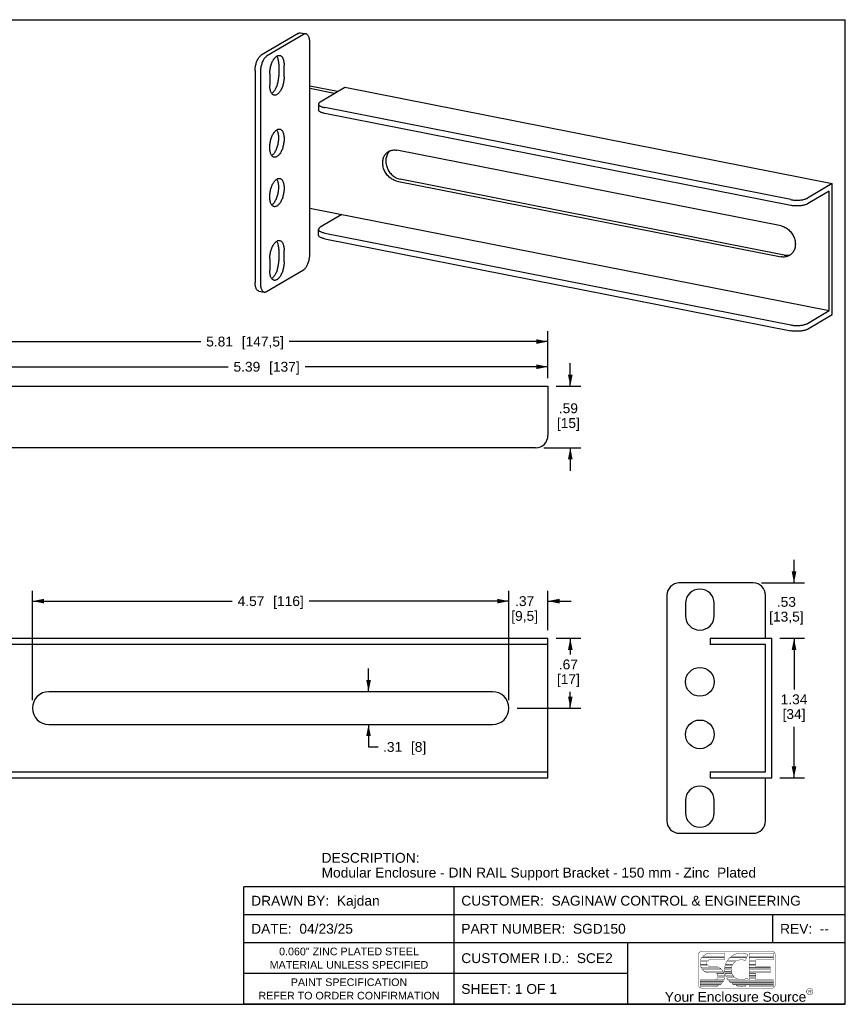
# Model space of a CAD drawing. Header units: inches. Extents: x 0 to 12.2, y 0 to 9.4.
# Tile 2 of 2: x 4.3 to 12.2, y 0 to 9.4. Entities that reach past the tile are written whole.
import ezdxf

# ---------------------------------------------------------------- set-up
doc = ezdxf.new("R2010")
doc.units = ezdxf.units.IN
doc.header["$LTSCALE"] = 0.672222
doc.header["$MEASUREMENT"] = 0
doc.layers.get('0').update_dxf_attribs({"linetype": 'CONTINUOUS'})
doc.styles.get("Standard").update_dxf_attribs({"font": 'arial.ttf'})
doc.styles.add('TEXTSTYLE_2', font='arial.ttf')
doc.dimstyles.new('DIMSTYLE_1', dxfattribs={"dimtxt": 0.094444, "dimasz": 0.111111, "dimexe": 0.09, "dimexo": 0.07, "dimgap": 0.0425, "dimtad": 0, "dimtih": 1, "dimtoh": 1, "dimzin": 4, "dimdsep": 46, "dimtxsty": 'Standard', "dimblk": '_FILLED', "dimblk1": '_FILLED', "dimblk2": '_FILLED', "dimcen": 0.09, "dimadec": 3, "dimazin": 1, "dimtfac": 1, "dimtdec": 3, "dimtofl": 0, "dimtmove": 0, "dimatfit": 3, "dimldrblk": '_FILLED', "dimfxl": 0, "dimtolj": 1, "dimtzin": 4, "dimarcsym": 0})

# ---------------------------------------------------------------- blocks, each defined once
blk = doc.blocks.new('_FILLED')
at = {"color": 0, "linetype": 'ByBlock'}
blk.add_solid([(0, 0), (-1, 0.2), (-1, -0.2)], dxfattribs=at)
blk = doc.blocks.new('*D2')
at = {"color": 2, "linetype": 'Continuous'}
for p, q in [((3.5651, 6.0062), (3.5651, 6.4571)), ((9.3722, 6.0062), (9.3722, 6.4571)), ((3.5651, 6.3571), (6.0443, 6.3571)), ((9.3722, 6.3571), (6.8929, 6.3571))]:
    blk.add_line(p, q, dxfattribs=at)
at = {"color": 2, "linetype": 'Continuous', "xscale": 0.1111111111, "yscale": 0.1111111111, "zscale": 0.1111111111, "rotation": 180}
blk.add_blockref('_FILLED', (3.5651, 6.3571), dxfattribs=at)
at = {"color": 2, "linetype": 'Continuous', "xscale": 0.1111111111, "yscale": 0.1111111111, "zscale": 0.1111111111}
blk.add_blockref('_FILLED', (9.3722, 6.3571), dxfattribs=at)
at = {"color": 2, "linetype": 'Continuous', "insert": (6.4686, 6.4043), "char_height": 0.094444, "width": 0.754151, "attachment_point": 2, "line_spacing_factor": 0.9}
blk.add_mtext('5.81{\\ftxt.shx;\\W1.000000;\\H0.094444; }[147,5]', dxfattribs=at)
blk = doc.blocks.new('*D3')
at = {"color": 2, "linetype": 'Continuous'}
for p, q in [((9.5864, 5.9285), (9.5864, 6.1507)), ((9.45, 5.9285), (9.6864, 5.9285)), ((9.3319, 5.3379), (9.6864, 5.3379)), ((9.5864, 5.3379), (9.5864, 5.1157))]:
    blk.add_line(p, q, dxfattribs=at)
at = {"color": 2, "linetype": 'Continuous', "xscale": 0.1111111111, "yscale": 0.1111111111, "zscale": 0.1111111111}
for p, rotation in [((9.5864, 5.9285), 270), ((9.5864, 5.3379), 90)]:
    blk.add_blockref('_FILLED', p, dxfattribs=dict(at, rotation=rotation))
at = {"color": 2, "linetype": 'Continuous', "insert": (9.5681, 5.7644), "char_height": 0.09444, "width": 0.219785, "attachment_point": 2, "line_spacing_factor": 0.9}
blk.add_mtext('.59\\P[15]', dxfattribs=at)
blk = doc.blocks.new('*D4')
at = {"color": 2, "linetype": 'Continuous'}
for p, q in [((3.9785, 6.0062), (3.9785, 6.2154)), ((9.3722, 6.0062), (9.3722, 6.2154)), ((3.9785, 6.1154), (6.306, 6.1154)), ((9.3722, 6.1154), (7.0447, 6.1154))]:
    blk.add_line(p, q, dxfattribs=at)
at = {"color": 2, "linetype": 'Continuous', "xscale": 0.1111111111, "yscale": 0.1111111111, "zscale": 0.1111111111, "rotation": 180}
blk.add_blockref('_FILLED', (3.9785, 6.1154), dxfattribs=at)
at = {"color": 2, "linetype": 'Continuous', "xscale": 0.1111111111, "yscale": 0.1111111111, "zscale": 0.1111111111}
blk.add_blockref('_FILLED', (9.3722, 6.1154), dxfattribs=at)
at = {"color": 2, "linetype": 'Continuous', "insert": (6.6753, 6.1626), "char_height": 0.094444, "width": 0.644259, "attachment_point": 2, "line_spacing_factor": 0.9}
blk.add_mtext('5.39{\\ftxt.shx;\\W1.000000;\\H0.094444; }[137]', dxfattribs=at)
blk = doc.blocks.new('*D5')
at = {"color": 2, "linetype": 'Continuous'}
for p, q in [((11.7308, 4.042), (11.7308, 4.2642)), ((11.4177, 4.042), (11.8308, 4.042)), ((11.5949, 3.5105), (11.8308, 3.5105)), ((11.7308, 3.5105), (11.7308, 3.2882))]:
    blk.add_line(p, q, dxfattribs=at)
at = {"color": 2, "linetype": 'Continuous', "xscale": 0.1111111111, "yscale": 0.1111111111, "zscale": 0.1111111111}
for p, rotation in [((11.7308, 4.042), 270), ((11.7308, 3.5105), 90)]:
    blk.add_blockref('_FILLED', p, dxfattribs=dict(at, rotation=rotation))
at = {"color": 2, "linetype": 'Continuous', "insert": (11.6576, 3.9074), "char_height": 0.09444, "width": 0.329678, "attachment_point": 2, "line_spacing_factor": 0.9}
blk.add_mtext('.53\\P[13,5]', dxfattribs=at)
blk = doc.blocks.new('*D6')
at = {"color": 2, "linetype": 'Continuous'}
for p, q in [((11.5949, 3.5105), (11.8308, 3.5105)), ((11.7308, 3.5105), (11.7308, 3.0196)), ((11.7308, 2.1719), (11.7308, 2.6627)), ((11.5949, 2.1719), (11.8308, 2.1719))]:
    blk.add_line(p, q, dxfattribs=at)
at = {"color": 2, "linetype": 'Continuous', "xscale": 0.1111111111, "yscale": 0.1111111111, "zscale": 0.1111111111}
for p, rotation in [((11.7308, 3.5105), 90), ((11.7308, 2.1719), 270)]:
    blk.add_blockref('_FILLED', p, dxfattribs=dict(at, rotation=rotation))
at = {"color": 2, "linetype": 'Continuous', "insert": (11.7308, 2.9724), "char_height": 0.09444, "width": 0.25665, "attachment_point": 2, "line_spacing_factor": 0.9}
blk.add_mtext('1.34\\P[34]', dxfattribs=at)
blk = doc.blocks.new('*D8')
at = {"color": 2, "linetype": 'Continuous'}
for p, q in [((9.45, 3.5105), (9.6864, 3.5105)), ((9.5864, 3.5105), (9.5864, 3.3543)), ((9.5864, 2.8412), (9.5864, 2.9974)), ((9.0759, 2.8412), (9.6864, 2.8412))]:
    blk.add_line(p, q, dxfattribs=at)
at = {"color": 2, "linetype": 'Continuous', "xscale": 0.1111111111, "yscale": 0.1111111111, "zscale": 0.1111111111}
for p, rotation in [((9.5864, 3.5105), 90), ((9.5864, 2.8412), 270)]:
    blk.add_blockref('_FILLED', p, dxfattribs=dict(at, rotation=rotation))
at = {"color": 2, "linetype": 'Continuous', "insert": (9.5681, 3.307), "char_height": 0.09444, "width": 0.219785, "attachment_point": 2, "line_spacing_factor": 0.9}
blk.add_mtext('.67\\P[17]', dxfattribs=at)
blk = doc.blocks.new('*D9')
at = {"color": 2, "linetype": 'Continuous'}
for p, q in [((8.9982, 2.9189), (8.9982, 3.9673)), ((9.3722, 3.5882), (9.3722, 3.9673)), ((8.9982, 3.8673), (8.7759, 3.8673)), ((9.3722, 3.8673), (9.5944, 3.8673))]:
    blk.add_line(p, q, dxfattribs=at)
at = {"color": 2, "linetype": 'Continuous', "xscale": 0.1111111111, "yscale": 0.1111111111, "zscale": 0.1111111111}
blk.add_blockref('_FILLED', (8.9982, 3.8673), dxfattribs=at)
at = {"color": 2, "linetype": 'Continuous', "xscale": 0.1111111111, "yscale": 0.1111111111, "zscale": 0.1111111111, "rotation": 180}
blk.add_blockref('_FILLED', (9.3722, 3.8673), dxfattribs=at)
at = {"color": 2, "linetype": 'Continuous', "insert": (9.1487, 3.9146), "char_height": 0.09444, "width": 0.256299, "attachment_point": 2, "line_spacing_factor": 0.9}
blk.add_mtext('.37\\P[9,5]', dxfattribs=at)
blk = doc.blocks.new('*D10')
at = {"color": 2, "linetype": 'Continuous'}
for p, q in [((4.4312, 2.9189), (4.4312, 3.9673)), ((8.9982, 2.9189), (8.9982, 3.9673)), ((4.4312, 3.8673), (6.3454, 3.8673)), ((8.9982, 3.8673), (7.0841, 3.8673))]:
    blk.add_line(p, q, dxfattribs=at)
at = {"color": 2, "linetype": 'Continuous', "xscale": 0.1111111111, "yscale": 0.1111111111, "zscale": 0.1111111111, "rotation": 180}
blk.add_blockref('_FILLED', (4.4312, 3.8673), dxfattribs=at)
at = {"color": 2, "linetype": 'Continuous', "xscale": 0.1111111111, "yscale": 0.1111111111, "zscale": 0.1111111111}
blk.add_blockref('_FILLED', (8.9982, 3.8673), dxfattribs=at)
at = {"color": 2, "linetype": 'Continuous', "insert": (6.7147, 3.9146), "char_height": 0.094444, "width": 0.644259, "attachment_point": 2, "line_spacing_factor": 0.9}
blk.add_mtext('4.57{\\ftxt.shx;\\W1.000000;\\H0.094444; }[116]', dxfattribs=at)
blk = doc.blocks.new('*D11')
at = {"color": 2, "linetype": 'Continuous'}
for p, q in [((7.6527, 2.9986), (7.6527, 3.2209)), ((7.6527, 2.6837), (7.6527, 2.469)), ((7.6527, 2.469), (7.7443, 2.469))]:
    blk.add_line(p, q, dxfattribs=at)
at = {"color": 2, "linetype": 'Continuous', "xscale": 0.1111111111, "yscale": 0.1111111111, "zscale": 0.1111111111}
for p, rotation in [((7.6527, 2.9986), 270), ((7.6527, 2.6837), 90)]:
    blk.add_blockref('_FILLED', p, dxfattribs=dict(at, rotation=rotation))
at = {"color": 2, "linetype": 'Continuous', "insert": (7.7916, 2.5162), "char_height": 0.094444, "width": 0.424122, "attachment_point": 1, "line_spacing_factor": 0.9}
blk.add_mtext('.31{\\ftxt.shx;\\W1.000000;\\H0.094444; }[8]', dxfattribs=at)

msp = doc.modelspace()

# ---------------------------------------------------------------- linework, layer by layer
at = {"color": 7, "linetype": 'Continuous'}
for p, q in [((0, 9.4444), (12.2222, 9.4444)), ((12.2222, 0), (12.2222, 9.4444)), ((6.9791, 9.3134), (6.6248, 9.1035)), ((7.0303, 9.3033), (6.676, 9.0934)), ((7.002, 9.3182), (7.0532, 9.3081)), ((7.0893, 7.1925), (7.0893, 9.2273)), ((6.7737, 9.0948), (6.7733, 9.0953)), ((6.7921, 9.0176), (6.7921, 8.9066)), ((6.8433, 8.8965), (6.8433, 9.0075)), ((6.5658, 8.9575), (6.5658, 6.9227)), ((6.6169, 8.9474), (6.6169, 6.9126)), ((6.7055, 8.9259), (6.7055, 8.8149)), ((7.3555, 8.7541), (7.0893, 8.8066)), ((7.1895, 8.6558), (7.4257, 8.7957)), ((7.4257, 8.7957), (12.0968, 7.8733)), ((7.3259, 8.7366), (7.0893, 8.7833)), ((7.1737, 8.6356), (7.1737, 8.5801)), ((11.6992, 7.7186), (7.2327, 8.6006)), ((11.6992, 7.6631), (7.2327, 8.5451)), ((6.7738, 8.3881), (6.7733, 8.3887)), ((11.607, 7.4658), (7.9247, 8.1929)), ((6.7738, 7.9145), (6.7733, 7.9152)), ((7.9247, 7.8969), (11.607, 7.1698)), ((11.6365, 7.1873), (7.9542, 7.9144)), ((12.0968, 7.8733), (11.8606, 7.7334)), ((12.0968, 6.6155), (12.0968, 7.8733)), ((12.0673, 7.8003), (11.8606, 7.6779)), ((12.0673, 6.6535), (12.0673, 7.8003)), ((7.0893, 7.6364), (12.0673, 6.6535)), ((7.3962, 7.5758), (7.1895, 7.4534)), ((7.1737, 7.3777), (7.1737, 7.4332)), ((7.2327, 7.3982), (11.6992, 6.5162)), ((6.7737, 7.319), (6.7733, 7.3195)), ((7.2327, 7.3427), (11.6992, 6.4607)), ((6.7921, 7.2418), (6.7921, 7.1308)), ((6.8433, 7.1207), (6.8433, 7.2317)), ((6.7055, 7.1501), (6.7055, 7.0391)), ((6.676, 6.8366), (7.0303, 7.0465)), ((6.6019, 6.8418), (6.6531, 6.8317)), ((11.8606, 6.531), (12.0673, 6.6535)), ((11.8606, 6.4755), (12.0968, 6.6155)), ((3.5651, 5.9285), (9.3722, 5.9285)), ((9.3722, 5.9285), (9.3722, 5.456)), ((9.2541, 5.3379), (4.0966, 5.3379)), ((11.34, 4.042), (10.6313, 4.042)), ((10.5132, 3.9238), (10.5132, 1.7585)), ((11.4581, 3.5105), (11.4581, 3.9238)), ((10.6904, 3.8451), (10.6904, 3.727)), ((10.966, 3.727), (10.966, 3.8451)), ((3.9785, 3.5105), (9.3722, 3.5105)), ((9.3722, 2.1719), (9.3722, 3.5105)), ((10.9266, 3.5105), (10.9266, 3.4514)), ((10.9266, 3.5105), (11.5171, 3.5105)), ((11.5171, 2.1719), (11.5171, 3.5105)), ((9.3722, 3.4514), (3.6242, 3.4514)), ((11.4581, 3.4514), (10.9266, 3.4514)), ((11.4581, 2.2309), (11.4581, 3.4514)), ((8.8407, 2.9986), (4.5887, 2.9986)), ((4.5887, 2.6837), (8.8407, 2.6837)), ((3.6242, 2.2309), (9.3722, 2.2309)), ((10.9266, 2.2309), (11.4581, 2.2309)), ((10.9266, 2.2309), (10.9266, 2.1719)), ((3.9785, 2.1719), (9.3722, 2.1719)), ((10.9266, 2.1719), (11.5171, 2.1719)), ((11.4581, 1.7585), (11.4581, 2.1719)), ((10.6904, 1.9553), (10.6904, 1.8372)), ((10.966, 1.8372), (10.966, 1.9553)), ((10.6313, 1.6404), (11.34, 1.6404)), ((0, 0), (12.2222, 0))]:
    msp.add_line(p, q, dxfattribs=at)
at = {"color": 2, "linetype": 'Continuous'}
for p, q in [((12.2222, 1.1283), (6.4583, 1.1283)), ((6.4583, 0), (6.4583, 1.1283)), ((8.4722, 0), (8.4722, 1.1283)), ((12.2222, 0), (12.2222, 1.1283)), ((12.2222, 0.8592), (6.4583, 0.8592)), ((11.5278, 0.5903), (11.5278, 0.8592)), ((12.2222, 0.5903), (6.4583, 0.5903)), ((10.1389, 0), (10.1389, 0.5903)), ((10.1389, 0.2951), (6.4583, 0.2951)), ((12.2222, 0), (6.4583, 0))]:
    msp.add_line(p, q, dxfattribs=at)
at = {"color": 7, "linetype": 'Continuous'}
for points in [[(6.9791, 9.3134), (6.9838, 9.3158), (6.9884, 9.3175), (6.993, 9.3185), (6.9974, 9.3187), (7.002, 9.3182)], [(7.0532, 9.3081), (7.0486, 9.3086), (7.0441, 9.3084), (7.0395, 9.3074), (7.0349, 9.3057), (7.0303, 9.3033)], [(7.0893, 9.2273), (7.0892, 9.2359), (7.0886, 9.2442), (7.0877, 9.2523), (7.0864, 9.2599), (7.0848, 9.2671), (7.0829, 9.2739), (7.0806, 9.2801), (7.078, 9.2858), (7.0752, 9.291), (7.072, 9.2955), (7.0686, 9.2994), (7.065, 9.3026), (7.0612, 9.3052), (7.0571, 9.307), (7.0532, 9.3081)], [(6.5658, 8.9575), (6.5659, 8.9664), (6.5665, 8.9753), (6.5674, 8.9844), (6.5687, 8.9936), (6.5703, 9.0027), (6.5722, 9.0117), (6.5745, 9.0207), (6.577, 9.0294), (6.5799, 9.038), (6.583, 9.0462), (6.5864, 9.0541), (6.5901, 9.0617), (6.5939, 9.0688), (6.598, 9.0754), (6.6022, 9.0816), (6.6065, 9.0872), (6.611, 9.0922), (6.6155, 9.0966), (6.6201, 9.1003), (6.6248, 9.1035)], [(6.676, 9.0934), (6.6713, 9.0902), (6.6667, 9.0865), (6.6621, 9.0821), (6.6577, 9.0771), (6.6533, 9.0715), (6.6491, 9.0653), (6.6451, 9.0587), (6.6412, 9.0516), (6.6376, 9.044), (6.6342, 9.0361), (6.6311, 9.0279), (6.6282, 9.0193), (6.6256, 9.0106), (6.6233, 9.0016), (6.6214, 8.9926), (6.6198, 8.9835), (6.6185, 8.9743), (6.6176, 8.9652), (6.6171, 8.9563), (6.6169, 8.9474)], [(6.7055, 8.9259), (6.7057, 8.9352), (6.7062, 8.9447), (6.7071, 8.9544), (6.7083, 8.964), (6.7098, 8.9737), (6.7117, 8.9834), (6.7139, 8.9929), (6.7164, 9.0024), (6.7192, 9.0116), (6.7223, 9.0206), (6.7257, 9.0294), (6.7293, 9.0378), (6.7331, 9.0459), (6.7371, 9.0535), (6.7413, 9.0607), (6.7457, 9.0675), (6.7503, 9.0737), (6.7549, 9.0794), (6.7597, 9.0845), (6.7646, 9.089), (6.7694, 9.0929), (6.7744, 9.0962)], [(6.7921, 9.0176), (6.7919, 9.0272), (6.7914, 9.0364), (6.7904, 9.0454), (6.7891, 9.054), (6.7874, 9.0621), (6.7853, 9.0698), (6.7829, 9.0769), (6.7802, 9.0834), (6.7771, 9.0894), (6.7737, 9.0948)], [(6.7744, 9.0962), (6.7793, 9.0988), (6.7842, 9.1007), (6.789, 9.1019), (6.7938, 9.1024), (6.7985, 9.1023), (6.8011, 9.1019)], [(6.8011, 9.1019), (6.803, 9.1014), (6.8074, 9.0999), (6.8116, 9.0977), (6.8157, 9.0948), (6.8195, 9.0913), (6.8231, 9.0871), (6.8264, 9.0823), (6.8295, 9.077), (6.8323, 9.071), (6.8348, 9.0646), (6.837, 9.0576), (6.8389, 9.0502), (6.8405, 9.0423), (6.8417, 9.0341), (6.8426, 9.0255), (6.8431, 9.0167), (6.8433, 9.0075)], [(6.7244, 8.7371), (6.7282, 8.7396), (6.733, 8.7434), (6.7379, 8.748), (6.7427, 8.7531), (6.7473, 8.7588), (6.7519, 8.765), (6.7563, 8.7717), (6.7605, 8.7789), (6.7645, 8.7866), (6.7684, 8.7947), (6.772, 8.8031), (6.7753, 8.8118), (6.7784, 8.8209), (6.7812, 8.8301), (6.7837, 8.8395), (6.7859, 8.8491), (6.7878, 8.8588), (6.7893, 8.8684), (6.7906, 8.8781), (6.7914, 8.8877), (6.792, 8.8972), (6.7921, 8.9066)], [(6.8433, 8.8965), (6.8431, 8.8871), (6.8426, 8.8776), (6.8417, 8.868), (6.8405, 8.8583), (6.8389, 8.8487), (6.837, 8.839), (6.8348, 8.8294), (6.8323, 8.82), (6.8295, 8.8108), (6.8264, 8.8017), (6.8231, 8.793), (6.8195, 8.7846), (6.8157, 8.7765), (6.8116, 8.7688), (6.8074, 8.7616), (6.803, 8.7549), (6.7985, 8.7487), (6.7938, 8.743), (6.789, 8.7379), (6.7842, 8.7333), (6.7793, 8.7295), (6.7744, 8.7262)], [(6.7477, 8.7205), (6.7457, 8.721), (6.7413, 8.7225), (6.7371, 8.7247), (6.7331, 8.7276), (6.7293, 8.7311), (6.7257, 8.7353), (6.7223, 8.74), (6.7192, 8.7454), (6.7164, 8.7513), (6.7139, 8.7578), (6.7117, 8.7648), (6.7098, 8.7722), (6.7083, 8.78), (6.7071, 8.7883), (6.7062, 8.7968), (6.7057, 8.8057), (6.7055, 8.8149)], [(6.7744, 8.7262), (6.7694, 8.7236), (6.7646, 8.7217), (6.7597, 8.7205), (6.7549, 8.72), (6.7503, 8.7201), (6.7477, 8.7205)], [(7.1895, 8.6558), (7.1852, 8.6529), (7.1815, 8.65), (7.1785, 8.647), (7.1762, 8.6439), (7.1747, 8.6408), (7.1738, 8.6377), (7.1737, 8.6356)], [(7.1737, 8.6356), (7.1737, 8.6345), (7.1743, 8.6313), (7.1757, 8.6282), (7.1777, 8.6251), (7.1804, 8.6221), (7.1839, 8.6191), (7.188, 8.6163), (7.1927, 8.6136), (7.198, 8.611), (7.204, 8.6085), (7.2104, 8.6063), (7.2174, 8.6042), (7.2248, 8.6023), (7.2327, 8.6006)], [(7.2327, 8.5451), (7.2248, 8.5468), (7.2174, 8.5487), (7.2104, 8.5508), (7.204, 8.5531), (7.198, 8.5555), (7.1927, 8.5581), (7.188, 8.5608), (7.1839, 8.5636), (7.1804, 8.5666), (7.1777, 8.5696), (7.1757, 8.5727), (7.1743, 8.5758), (7.1737, 8.579), (7.1737, 8.5801)], [(6.7055, 8.2192), (6.7057, 8.2286), (6.7062, 8.2381), (6.7071, 8.2477), (6.7083, 8.2574), (6.7098, 8.2671), (6.7117, 8.2768), (6.7139, 8.2863), (6.7164, 8.2958), (6.7192, 8.305), (6.7223, 8.314), (6.7257, 8.3228), (6.7293, 8.3312), (6.7331, 8.3392), (6.7371, 8.3469), (6.7413, 8.3541), (6.7457, 8.3609), (6.7503, 8.3671), (6.7549, 8.3728), (6.7597, 8.3779), (6.7646, 8.3824), (6.7694, 8.3863), (6.7744, 8.3895)], [(6.7244, 8.1414), (6.7284, 8.1441), (6.7335, 8.1482), (6.7386, 8.153), (6.7436, 8.1585), (6.7484, 8.1646), (6.7531, 8.1712), (6.7577, 8.1784), (6.762, 8.1862), (6.7662, 8.1944), (6.7701, 8.203), (6.7737, 8.212), (6.7771, 8.2213), (6.7802, 8.2309), (6.7829, 8.2408), (6.7853, 8.2507), (6.7874, 8.2608), (6.7891, 8.271), (6.7904, 8.2811), (6.7914, 8.2912), (6.7919, 8.3011), (6.7921, 8.3109), (6.7919, 8.3205), (6.7914, 8.3297), (6.7904, 8.3387), (6.7891, 8.3472), (6.7874, 8.3554), (6.7853, 8.363), (6.7829, 8.3702), (6.7802, 8.3767), (6.7771, 8.3827), (6.7738, 8.3881)], [(6.7744, 8.3895), (6.7793, 8.3921), (6.7842, 8.394), (6.789, 8.3953), (6.7938, 8.3958), (6.7985, 8.3956), (6.8011, 8.3952)], [(6.8011, 8.3952), (6.803, 8.3948), (6.8074, 8.3933), (6.8116, 8.3911), (6.8157, 8.3882), (6.8195, 8.3846), (6.8231, 8.3805), (6.8264, 8.3757), (6.8295, 8.3703), (6.8323, 8.3644), (6.8348, 8.358), (6.837, 8.351), (6.8389, 8.3436), (6.8405, 8.3357), (6.8417, 8.3275), (6.8426, 8.3189), (6.8431, 8.31), (6.8433, 8.3009)], [(6.7477, 8.1249), (6.7457, 8.1253), (6.7413, 8.1269), (6.7371, 8.1291), (6.7331, 8.1319), (6.7293, 8.1355), (6.7257, 8.1396), (6.7223, 8.1444), (6.7192, 8.1498), (6.7164, 8.1557), (6.7139, 8.1622), (6.7117, 8.1691), (6.7098, 8.1765), (6.7083, 8.1844), (6.7071, 8.1926), (6.7062, 8.2012), (6.7057, 8.2101), (6.7055, 8.2192)], [(6.8433, 8.3009), (6.8431, 8.2915), (6.8426, 8.282), (6.8417, 8.2724), (6.8405, 8.2627), (6.8389, 8.253), (6.837, 8.2434), (6.8348, 8.2338), (6.8323, 8.2244), (6.8295, 8.2151), (6.8264, 8.2061), (6.8231, 8.1974), (6.8195, 8.1889), (6.8157, 8.1809), (6.8116, 8.1732), (6.8074, 8.166), (6.803, 8.1593), (6.7985, 8.153), (6.7938, 8.1473), (6.789, 8.1422), (6.7842, 8.1377), (6.7793, 8.1338), (6.7744, 8.1306)], [(6.7744, 8.1306), (6.7694, 8.128), (6.7646, 8.1261), (6.7597, 8.1249), (6.7549, 8.1243), (6.7503, 8.1245), (6.7477, 8.1249)], [(7.7883, 8.0718), (7.7886, 8.0824), (7.7897, 8.0927), (7.7914, 8.1027), (7.7938, 8.1125), (7.7969, 8.1219), (7.8006, 8.1309), (7.805, 8.1395), (7.81, 8.1476), (7.8155, 8.1552), (7.8216, 8.1622), (7.8282, 8.1686), (7.8354, 8.1744), (7.8429, 8.1795), (7.8444, 8.1804)], [(7.8601, 8.188), (7.8578, 8.1861), (7.8511, 8.1797), (7.845, 8.1726), (7.8395, 8.1651), (7.8345, 8.157), (7.8302, 8.1484), (7.8264, 8.1394), (7.8234, 8.13), (7.8209, 8.1202), (7.8192, 8.1102), (7.8182, 8.0999), (7.8178, 8.0894), (7.8182, 8.0788), (7.8192, 8.0681), (7.8209, 8.0573), (7.8233, 8.0466), (7.8264, 8.036), (7.8301, 8.0255), (7.8345, 8.0152), (7.8394, 8.0052), (7.845, 7.9954), (7.8511, 7.986), (7.8577, 7.9769), (7.8648, 7.9683), (7.8724, 7.9602), (7.8803, 7.9526), (7.8887, 7.9455), (7.8974, 7.9391), (7.9064, 7.9333), (7.9157, 7.9281), (7.9251, 7.9236), (7.9347, 7.9198), (7.9444, 7.9167), (7.9542, 7.9144)], [(7.8444, 8.1804), (7.8509, 8.184), (7.8593, 8.1877), (7.868, 8.1907), (7.877, 8.193), (7.8862, 8.1945), (7.8957, 8.1952), (7.9052, 8.1952), (7.9149, 8.1944), (7.9247, 8.1929)], [(7.9247, 7.8969), (7.9149, 7.8992), (7.9052, 7.9023), (7.8957, 7.9061), (7.8862, 7.9105), (7.877, 7.9157), (7.868, 7.9215), (7.8593, 7.928), (7.8509, 7.935), (7.8429, 7.9426), (7.8354, 7.9507), (7.8282, 7.9593), (7.8216, 7.9684), (7.8155, 7.9778), (7.81, 7.9875), (7.805, 7.9976), (7.8006, 8.0079), (7.7969, 8.0184), (7.7938, 8.029), (7.7914, 8.0397), (7.7897, 8.0505), (7.7886, 8.0612), (7.7883, 8.0718)], [(6.7055, 7.7457), (6.7057, 7.7551), (6.7062, 7.7646), (6.7071, 7.7742), (6.7083, 7.7839), (6.7098, 7.7936), (6.7117, 7.8032), (6.7139, 7.8128), (6.7164, 7.8222), (6.7192, 7.8315), (6.7223, 7.8405), (6.7257, 7.8492), (6.7293, 7.8576), (6.7331, 7.8657), (6.7371, 7.8734), (6.7413, 7.8806), (6.7457, 7.8873), (6.7503, 7.8936), (6.7549, 7.8992), (6.7597, 7.9043), (6.7646, 7.9089), (6.7694, 7.9127), (6.7744, 7.916)], [(6.7244, 7.6679), (6.7284, 7.6706), (6.7335, 7.6747), (6.7386, 7.6795), (6.7436, 7.6849), (6.7484, 7.691), (6.7531, 7.6977), (6.7577, 7.7049), (6.762, 7.7126), (6.7662, 7.7208), (6.7701, 7.7295), (6.7737, 7.7385), (6.7771, 7.7478), (6.7802, 7.7574), (6.7829, 7.7672), (6.7853, 7.7772), (6.7874, 7.7873), (6.7891, 7.7974), (6.7904, 7.8075), (6.7914, 7.8176), (6.7919, 7.8276), (6.7921, 7.8374), (6.7919, 7.8469), (6.7914, 7.8562), (6.7904, 7.8651), (6.7891, 7.8737), (6.7874, 7.8818), (6.7853, 7.8895), (6.7829, 7.8966), (6.7802, 7.9032), (6.7771, 7.9092), (6.7738, 7.9145)], [(6.7744, 7.916), (6.7793, 7.9186), (6.7842, 7.9205), (6.789, 7.9217), (6.7938, 7.9223), (6.7985, 7.9221), (6.8011, 7.9217)], [(6.8011, 7.9217), (6.803, 7.9212), (6.8074, 7.9197), (6.8116, 7.9175), (6.8157, 7.9146), (6.8195, 7.9111), (6.8231, 7.9069), (6.8264, 7.9022), (6.8295, 7.8968), (6.8323, 7.8909), (6.8348, 7.8844), (6.837, 7.8775), (6.8389, 7.87), (6.8405, 7.8622), (6.8417, 7.8539), (6.8426, 7.8454), (6.8431, 7.8365), (6.8433, 7.8273)], [(6.7477, 7.6513), (6.7457, 7.6518), (6.7413, 7.6533), (6.7371, 7.6555), (6.7331, 7.6584), (6.7293, 7.6619), (6.7257, 7.6661), (6.7223, 7.6709), (6.7192, 7.6762), (6.7164, 7.6822), (6.7139, 7.6886), (6.7117, 7.6956), (6.7098, 7.703), (6.7083, 7.7108), (6.7071, 7.7191), (6.7062, 7.7277), (6.7057, 7.7365), (6.7055, 7.7457)], [(6.8433, 7.8273), (6.8431, 7.818), (6.8426, 7.8085), (6.8417, 7.7988), (6.8405, 7.7892), (6.8389, 7.7795), (6.837, 7.7698), (6.8348, 7.7603), (6.8323, 7.7508), (6.8295, 7.7416), (6.8264, 7.7326), (6.8231, 7.7238), (6.8195, 7.7154), (6.8157, 7.7073), (6.8116, 7.6997), (6.8074, 7.6924), (6.803, 7.6857), (6.7985, 7.6795), (6.7938, 7.6738), (6.789, 7.6687), (6.7842, 7.6642), (6.7793, 7.6603), (6.7744, 7.657)], [(6.7744, 7.657), (6.7694, 7.6544), (6.7646, 7.6525), (6.7597, 7.6513), (6.7549, 7.6508), (6.7503, 7.6509), (6.7477, 7.6513)], [(11.6992, 7.7186), (11.7075, 7.7171), (11.716, 7.7159), (11.7248, 7.7148), (11.7338, 7.7141), (11.743, 7.7135), (11.7522, 7.7132), (11.7614, 7.7132), (11.7707, 7.7134), (11.7798, 7.7139), (11.7889, 7.7146), (11.7977, 7.7155), (11.8063, 7.7167), (11.8146, 7.7181), (11.8226, 7.7197), (11.8301, 7.7215), (11.8373, 7.7235), (11.8439, 7.7258), (11.8501, 7.7281), (11.8556, 7.7307), (11.8606, 7.7334)], [(11.8606, 7.6779), (11.8556, 7.6752), (11.8501, 7.6726), (11.8439, 7.6703), (11.8373, 7.668), (11.8301, 7.666), (11.8226, 7.6642), (11.8146, 7.6626), (11.8063, 7.6612), (11.7977, 7.66), (11.7889, 7.6591), (11.7798, 7.6584), (11.7707, 7.6579), (11.7614, 7.6577), (11.7522, 7.6577), (11.743, 7.658), (11.7338, 7.6586), (11.7248, 7.6593), (11.716, 7.6604), (11.7075, 7.6616), (11.6992, 7.6631)], [(11.607, 7.4658), (11.6168, 7.4635), (11.6264, 7.4604), (11.636, 7.4567), (11.6454, 7.4522), (11.6547, 7.447), (11.6637, 7.4412), (11.6724, 7.4347), (11.6807, 7.4277), (11.6887, 7.4201), (11.6963, 7.412), (11.7034, 7.4034), (11.7101, 7.3944), (11.7162, 7.3849), (11.7217, 7.3752), (11.7267, 7.3651), (11.731, 7.3548), (11.7348, 7.3443), (11.7378, 7.3337), (11.7402, 7.323), (11.742, 7.3122), (11.743, 7.3015), (11.7434, 7.2909)], [(7.1895, 7.4534), (7.1852, 7.4506), (7.1815, 7.4477), (7.1785, 7.4446), (7.1762, 7.4416), (7.1747, 7.4384), (7.1738, 7.4353), (7.1737, 7.4332)], [(7.1737, 7.4332), (7.1737, 7.4321), (7.1743, 7.429), (7.1757, 7.4258), (7.1777, 7.4227), (7.1804, 7.4197), (7.1839, 7.4168), (7.188, 7.4139), (7.1927, 7.4112), (7.198, 7.4086), (7.204, 7.4062), (7.2104, 7.4039), (7.2174, 7.4018), (7.2248, 7.3999), (7.2327, 7.3982)], [(7.2327, 7.3427), (7.2248, 7.3444), (7.2174, 7.3463), (7.2104, 7.3484), (7.204, 7.3507), (7.198, 7.3531), (7.1927, 7.3557), (7.188, 7.3584), (7.1839, 7.3613), (7.1804, 7.3642), (7.1777, 7.3672), (7.1757, 7.3703), (7.1743, 7.3735), (7.1737, 7.3766), (7.1737, 7.3777)], [(6.7055, 7.1501), (6.7057, 7.1594), (6.7062, 7.1689), (6.7071, 7.1786), (6.7083, 7.1882), (6.7098, 7.1979), (6.7117, 7.2076), (6.7139, 7.2171), (6.7164, 7.2266), (6.7192, 7.2358), (6.7223, 7.2448), (6.7257, 7.2536), (6.7293, 7.262), (6.7331, 7.2701), (6.7371, 7.2777), (6.7413, 7.2849), (6.7457, 7.2917), (6.7503, 7.2979), (6.7549, 7.3036), (6.7597, 7.3087), (6.7646, 7.3132), (6.7694, 7.3171), (6.7744, 7.3204)], [(6.7921, 7.2418), (6.7919, 7.2514), (6.7914, 7.2607), (6.7904, 7.2696), (6.7891, 7.2782), (6.7874, 7.2863), (6.7853, 7.294), (6.7829, 7.3011), (6.7802, 7.3076), (6.7771, 7.3136), (6.7737, 7.319)], [(6.7744, 7.3204), (6.7793, 7.323), (6.7842, 7.3249), (6.789, 7.3261), (6.7938, 7.3266), (6.7985, 7.3265), (6.8011, 7.3261)], [(6.8011, 7.3261), (6.803, 7.3256), (6.8074, 7.3241), (6.8116, 7.3219), (6.8157, 7.319), (6.8195, 7.3155), (6.8231, 7.3113), (6.8264, 7.3065), (6.8295, 7.3012), (6.8323, 7.2952), (6.8348, 7.2888), (6.837, 7.2818), (6.8389, 7.2744), (6.8405, 7.2666), (6.8417, 7.2583), (6.8426, 7.2497), (6.8431, 7.2409), (6.8433, 7.2317)], [(11.7434, 7.2909), (11.743, 7.2803), (11.742, 7.27), (11.7402, 7.26), (11.7378, 7.2502), (11.7348, 7.2408), (11.731, 7.2318), (11.7267, 7.2232), (11.7217, 7.2151), (11.7162, 7.2075), (11.7101, 7.2005), (11.7034, 7.1941), (11.6963, 7.1883), (11.6887, 7.1832), (11.6873, 7.1823)], [(7.0303, 7.0465), (7.0349, 7.0496), (7.0395, 7.0534), (7.0441, 7.0578), (7.0486, 7.0628), (7.0529, 7.0684), (7.0571, 7.0745), (7.0612, 7.0812), (7.065, 7.0883), (7.0686, 7.0958), (7.072, 7.1038), (7.0752, 7.112), (7.078, 7.1205), (7.0806, 7.1293), (7.0829, 7.1382), (7.0848, 7.1473), (7.0864, 7.1564), (7.0877, 7.1655), (7.0886, 7.1746), (7.0892, 7.1836), (7.0893, 7.1925)], [(11.6873, 7.1823), (11.6807, 7.1787), (11.6724, 7.175), (11.6637, 7.172), (11.6547, 7.1697), (11.6454, 7.1682), (11.636, 7.1675), (11.6264, 7.1675), (11.6168, 7.1683), (11.607, 7.1698)], [(11.6365, 7.1873), (11.6463, 7.1858), (11.6559, 7.185), (11.6655, 7.185), (11.675, 7.1857), (11.6842, 7.1872), (11.6932, 7.1895), (11.7011, 7.1922)], [(6.7244, 6.9613), (6.7282, 6.9638), (6.733, 6.9676), (6.7379, 6.9722), (6.7427, 6.9773), (6.7473, 6.983), (6.7519, 6.9892), (6.7563, 6.9959), (6.7605, 7.0031), (6.7645, 7.0108), (6.7684, 7.0189), (6.772, 7.0273), (6.7753, 7.036), (6.7784, 7.0451), (6.7812, 7.0543), (6.7837, 7.0637), (6.7859, 7.0733), (6.7878, 7.083), (6.7893, 7.0926), (6.7906, 7.1023), (6.7914, 7.1119), (6.792, 7.1214), (6.7921, 7.1308)], [(6.8433, 7.1207), (6.8431, 7.1113), (6.8426, 7.1018), (6.8417, 7.0922), (6.8405, 7.0825), (6.8389, 7.0729), (6.837, 7.0632), (6.8348, 7.0536), (6.8323, 7.0442), (6.8295, 7.035), (6.8264, 7.0259), (6.8231, 7.0172), (6.8195, 7.0088), (6.8157, 7.0007), (6.8116, 6.993), (6.8074, 6.9858), (6.803, 6.9791), (6.7985, 6.9729), (6.7938, 6.9672), (6.789, 6.9621), (6.7842, 6.9575), (6.7793, 6.9537), (6.7744, 6.9504)], [(6.7477, 6.9447), (6.7457, 6.9452), (6.7413, 6.9467), (6.7371, 6.9489), (6.7331, 6.9518), (6.7293, 6.9553), (6.7257, 6.9595), (6.7223, 6.9643), (6.7192, 6.9696), (6.7164, 6.9755), (6.7139, 6.982), (6.7117, 6.989), (6.7098, 6.9964), (6.7083, 7.0042), (6.7071, 7.0125), (6.7062, 7.021), (6.7057, 7.0299), (6.7055, 7.0391)], [(6.6019, 6.8418), (6.598, 6.8429), (6.5939, 6.8448), (6.5901, 6.8474), (6.5864, 6.8506), (6.583, 6.8545), (6.5799, 6.859), (6.577, 6.8641), (6.5745, 6.8698), (6.5722, 6.8761), (6.5703, 6.8828), (6.5687, 6.8901), (6.5674, 6.8977), (6.5665, 6.9057), (6.5659, 6.9141), (6.5658, 6.9227)], [(6.6169, 6.9126), (6.6171, 6.904), (6.6176, 6.8956), (6.6185, 6.8876), (6.6198, 6.88), (6.6214, 6.8727), (6.6233, 6.866), (6.6256, 6.8597), (6.6282, 6.854), (6.6311, 6.8489), (6.6342, 6.8444), (6.6376, 6.8405), (6.6412, 6.8373), (6.6451, 6.8347), (6.6491, 6.8328), (6.6531, 6.8317)], [(6.7744, 6.9504), (6.7694, 6.9478), (6.7646, 6.9459), (6.7597, 6.9447), (6.7549, 6.9442), (6.7503, 6.9443), (6.7477, 6.9447)], [(6.6531, 6.8317), (6.6577, 6.8312), (6.6621, 6.8315), (6.6667, 6.8325), (6.6713, 6.8342), (6.676, 6.8366)], [(11.6992, 6.5162), (11.7075, 6.5147), (11.716, 6.5135), (11.7248, 6.5125), (11.7338, 6.5117), (11.743, 6.5112), (11.7522, 6.5109), (11.7614, 6.5108), (11.7707, 6.511), (11.7798, 6.5115), (11.7889, 6.5122), (11.7977, 6.5131), (11.8063, 6.5143), (11.8146, 6.5157), (11.8226, 6.5173), (11.8301, 6.5192), (11.8373, 6.5212), (11.8439, 6.5234), (11.8501, 6.5258), (11.8556, 6.5283), (11.8606, 6.531)], [(11.8606, 6.4755), (11.8556, 6.4728), (11.8501, 6.4703), (11.8439, 6.4679), (11.8373, 6.4657), (11.8301, 6.4637), (11.8226, 6.4618), (11.8146, 6.4602), (11.8063, 6.4588), (11.7977, 6.4576), (11.7889, 6.4567), (11.7798, 6.456), (11.7707, 6.4556), (11.7614, 6.4553), (11.7522, 6.4554), (11.743, 6.4557), (11.7338, 6.4562), (11.7248, 6.457), (11.716, 6.458), (11.7075, 6.4593), (11.6992, 6.4607)]]:
    msp.add_lwpolyline(points, dxfattribs=at)
at = {"color": 2, "linetype": 'Continuous', "const_width": 0.00389}
for points in [[(10.8465, 0.5072, 0.414214), (10.8145, 0.4752)], [(11.2888, 0.4781, 0.272068), (11.1279, 0.4582)], [(11.5505, 0.4752, 0.415492), (11.5185, 0.5072)], [(10.8319, 0.4111, 0.081879), (10.8318, 0.3799)], [(10.8479, 0.4503, 0.090232), (10.8335, 0.419)], [(10.8987, 0.4111, 0.260579), (10.8985, 0.3799)], [(10.9265, 0.4272, 0.185008), (10.9051, 0.419)], [(11.0866, 0.4111, 0.053498), (11.0729, 0.3799)], [(11.1184, 0.4503, 0.064617), (11.0915, 0.419)], [(11.172, 0.4111, 0.113329), (11.1425, 0.3799)], [(11.2634, 0.4193, 0.209114), (11.1865, 0.419)], [(10.8334, 0.3719, 0.089982), (10.8475, 0.3407)], [(10.8517, 0.3351, 0.170113), (10.9056, 0.3015)], [(10.9046, 0.3719, 0.191374), (10.9266, 0.3632)], [(11.0311, 0.3407, 0.176612), (10.9693, 0.3632)], [(11.0009, 0.2624, 0.287832), (10.9874, 0.2936)], [(11.0589, 0.3015, 0.105227), (11.0372, 0.3351)], [(11.0652, 0.2624, 0.082419), (11.0616, 0.2936)], [(11.0653, 0.3351, 0.05272), (11.0681, 0.3015)], [(11.0705, 0.3719, 0.049539), (11.0656, 0.3407)], [(11.0698, 0.2936, 0.051924), (11.0809, 0.2624)], [(11.1294, 0.3351, 0.088858), (11.134, 0.3015)], [(11.1383, 0.3719, 0.084961), (11.1297, 0.3407)], [(11.137, 0.2936, 0.099618), (11.1584, 0.2624)], [(10.8145, 0.1872, 0.414214), (10.8465, 0.1552)], [(10.9693, 0.2352, 0.298217), (10.9986, 0.2544)], [(11.0222, 0.1871, 0.048835), (11.0367, 0.1989)], [(11.0439, 0.2068, 0.049588), (11.0543, 0.2227)], [(11.058, 0.2306, 0.064466), (11.0644, 0.2544)], [(11.0849, 0.2544, 0.044869), (11.1009, 0.2306)], [(11.1077, 0.2227, 0.03633), (11.1247, 0.2068)], [(11.1354, 0.1989, 0.036892), (11.1558, 0.1871)], [(11.1677, 0.2544, 0.32483), (11.2805, 0.2527)], [(11.2948, 0.1871, 0.009234), (11.3, 0.1898)], [(11.5185, 0.1552, 0.414214), (11.5505, 0.1872)], [(10.9693, 0.1712, 0.102726), (11.0075, 0.1792)], [(11.1755, 0.1792, 0.196308), (11.275, 0.1792)]]:
    msp.add_lwpolyline(points, format="xyb", dxfattribs=at)
for points in [[(10.8145, 0.1872), (10.8145, 0.4752)], [(10.8465, 0.5072), (11.5187, 0.5072)], [(10.8865, 0.4825), (10.8543, 0.4582)], [(10.8543, 0.4582), (10.8867, 0.4825)], [(10.9255, 0.4909), (10.8865, 0.4825)], [(10.8867, 0.4825), (10.9255, 0.4909)], [(10.9265, 0.4912), (11.0653, 0.4912)], [(11.0653, 0.4912), (11.0653, 0.4582)], [(11.2802, 0.4582), (11.2888, 0.4781)], [(11.3, 0.4912), (11.5345, 0.4912)], [(11.3, 0.4582), (11.3, 0.4912)], [(11.5345, 0.4912), (11.5345, 0.4582)], [(11.5505, 0.4754), (11.5505, 0.1872)], [(10.8985, 0.3799), (10.8318, 0.3799)], [(10.8319, 0.4111), (10.8987, 0.4111)], [(10.9051, 0.419), (10.8335, 0.419)], [(10.8479, 0.4503), (11.0653, 0.4503)], [(11.0653, 0.4582), (10.8541, 0.4582)], [(11.0653, 0.4272), (10.9265, 0.4272)], [(11.0653, 0.4503), (11.0653, 0.4272)], [(11.1425, 0.3799), (11.0729, 0.3799)], [(11.0866, 0.4111), (11.172, 0.4111)], [(11.1865, 0.419), (11.0915, 0.419)], [(11.1184, 0.4503), (11.2768, 0.4503)], [(11.2802, 0.4582), (11.1279, 0.4582)], [(11.2634, 0.4193), (11.2768, 0.4503)], [(11.5345, 0.4582), (11.3, 0.4582)], [(11.3, 0.4503), (11.5345, 0.4503)], [(11.3, 0.419), (11.3, 0.4503)], [(11.364, 0.419), (11.3, 0.419)], [(11.3, 0.4111), (11.364, 0.4111)], [(11.3, 0.3799), (11.3, 0.4111)], [(11.364, 0.3799), (11.3, 0.3799)], [(11.5345, 0.4272), (11.364, 0.4272)], [(11.364, 0.4272), (11.364, 0.419)], [(11.364, 0.4111), (11.364, 0.3799)], [(11.5345, 0.4503), (11.5345, 0.4272)], [(10.8334, 0.3719), (10.9046, 0.3719)], [(10.8378, 0.3568), (11.0015, 0.3568)], [(11.0311, 0.3407), (10.8475, 0.3407)], [(10.8517, 0.3351), (11.0372, 0.3351)], [(10.8743, 0.3159), (11.0513, 0.3159)], [(11.0589, 0.3015), (10.9056, 0.3015)], [(10.9266, 0.3632), (10.9694, 0.3633)], [(10.9874, 0.2936), (11.0616, 0.2936)], [(11.0653, 0.3351), (11.1294, 0.3351)], [(11.1297, 0.3407), (11.0656, 0.3407)], [(11.0661, 0.3547), (11.1316, 0.3547)], [(11.0661, 0.3162), (11.1306, 0.3162)], [(11.134, 0.3015), (11.0681, 0.3015)], [(11.0698, 0.2936), (11.137, 0.2936)], [(11.0705, 0.3719), (11.1383, 0.3719)], [(11.3, 0.3719), (11.364, 0.3719)], [(11.3, 0.3407), (11.3, 0.3719)], [(11.3001, 0.3547), (11.5022, 0.3547)], [(11.5025, 0.3407), (11.3, 0.3407)], [(11.3, 0.3351), (11.5025, 0.3351)], [(11.3, 0.3015), (11.3, 0.3351)], [(11.3001, 0.3181), (11.5022, 0.3181)], [(11.5025, 0.3015), (11.3, 0.3015)], [(11.3, 0.2936), (11.364, 0.2936)], [(11.3, 0.2624), (11.3, 0.2936)], [(11.364, 0.3719), (11.364, 0.3632)], [(11.364, 0.3632), (11.5025, 0.3632)], [(11.364, 0.2936), (11.364, 0.2624)], [(11.5025, 0.3632), (11.5025, 0.3407)], [(11.5025, 0.3351), (11.5025, 0.3015)], [(10.8305, 0.2352), (10.9693, 0.2352)], [(10.8305, 0.2306), (10.8305, 0.2352)], [(11.058, 0.2306), (10.8305, 0.2306)], [(10.8305, 0.2227), (11.0543, 0.2227)], [(10.8305, 0.2068), (10.8305, 0.2227)], [(10.8305, 0.2068), (11.0439, 0.2068)], [(10.8305, 0.1989), (11.0367, 0.1989)], [(10.8305, 0.1871), (10.8305, 0.1989)], [(11.0222, 0.1871), (10.8305, 0.1871)], [(10.8307, 0.2155), (11.0505, 0.2155)], [(10.8307, 0.1932), (11.0309, 0.1932)], [(11.062, 0.2421), (10.9891, 0.2421)], [(11.0638, 0.2795), (10.998, 0.2795)], [(10.9986, 0.2544), (11.0644, 0.2544)], [(11.0009, 0.2624), (11.0652, 0.2624)], [(11.0738, 0.2797), (11.1451, 0.2797)], [(11.0809, 0.2624), (11.1584, 0.2624)], [(11.0849, 0.2544), (11.1677, 0.2544)], [(11.0921, 0.2421), (11.1884, 0.2421)], [(11.296, 0.2306), (11.1009, 0.2306)], [(11.1077, 0.2227), (11.5345, 0.2227)], [(11.1191, 0.2133), (11.5321, 0.2133)], [(11.1247, 0.2068), (11.5345, 0.2068)], [(11.1354, 0.1989), (11.5345, 0.1989)], [(11.1499, 0.1931), (11.535, 0.1931)], [(11.2948, 0.1871), (11.1558, 0.1871)], [(11.2805, 0.2527), (11.296, 0.2306)], [(11.3001, 0.2777), (11.3636, 0.2777)], [(11.3, 0.2624), (11.364, 0.2624)], [(11.3, 0.2544), (11.364, 0.2544)], [(11.3, 0.2306), (11.3, 0.2544)], [(11.3001, 0.2431), (11.3646, 0.2431)], [(11.5345, 0.2306), (11.3, 0.2306)], [(11.3, 0.1871), (11.3, 0.1898)], [(11.5345, 0.1871), (11.3, 0.1871)], [(11.364, 0.2544), (11.364, 0.2352)], [(11.364, 0.2352), (11.5345, 0.2352)], [(11.5345, 0.2352), (11.5345, 0.2306)], [(11.5345, 0.2227), (11.5345, 0.2068)], [(11.5345, 0.1989), (11.5345, 0.1871)], [(10.8305, 0.1792), (11.0075, 0.1792)], [(10.8305, 0.1712), (10.8305, 0.1792)], [(10.8305, 0.1712), (10.9693, 0.1712)], [(11.5185, 0.1552), (10.8465, 0.1552)], [(11.1755, 0.1792), (11.275, 0.1792)], [(11.3, 0.1792), (11.5345, 0.1792)], [(11.3, 0.1712), (11.3, 0.1792)], [(11.5345, 0.1712), (11.3, 0.1712)], [(11.5345, 0.1792), (11.5345, 0.1712)]]:
    msp.add_lwpolyline(points, dxfattribs=at)
msp.add_lwpolyline([(11.8518, 0.1219, 1), (11.9122, 0.1219, 1)], format="xyb", close=True, dxfattribs=at)
at = {"color": 7, "linetype": 'Continuous'}
for centre in [(10.8282, 3.0931), (10.8282, 2.5892)]:
    msp.add_circle(centre, 0.1378, dxfattribs=at)
for centre, radius, start, end in [((9.2541, 5.456), 0.1181, 270, 360), ((10.6313, 3.9238), 0.1181, 90, 180), ((10.8282, 3.8451), 0.1378, 0, 180), ((11.34, 3.9238), 0.1181, 0, 90), ((10.8282, 3.727), 0.1378, 180, 360), ((4.5887, 2.8412), 0.1575, 90, 270), ((8.8407, 2.8412), 0.1575, 270, 90), ((10.8282, 1.9553), 0.1378, 0, 180), ((10.8282, 1.8372), 0.1378, 180, 360), ((10.6313, 1.7585), 0.1181, 180, 270), ((11.34, 1.7585), 0.1181, 270, 360)]:
    msp.add_arc(centre, radius, start, end, dxfattribs=at)

# ---------------------------------------------------------------- texts
at = {"color": 2, "linetype": 'Continuous'}
for s, insert, char_height, width, attachment_point, line_spacing_factor in [('DESCRIPTION:\\PModular Enclosure - DIN RAIL Support Bracket - 150 mm - Zinc  Plated', (7.2026, 1.4522), 0.094444, 4.158715, 1, 0.9), ('DRAWN BY:  Kajdan', (6.5278, 1.0409), 0.094444, 1.229533, 1, 0.9), ('CUSTOMER:  SAGINAW CONTROL & ENGINEERING', (8.5417, 1.0409), 0.094444, 3.248327, 1, 0.9), ('DATE:  04/23/25', (6.5278, 0.7719), 0.094444, 0.973936, 1, 0.9), ('PART NUMBER:  SGD150', (8.5417, 0.7719), 0.094444, 1.573255, 1, 0.9), ('REV:  --', (11.5972, 0.7719), 0.09444, 0.468009, 1, 0.9), ('0.060" ZINC PLATED STEEL\\PMATERIAL UNLESS SPECIFIED', (7.4653, 0.5435), 0.073333, 1.516555, 2, 1.05), ('CUSTOMER I.D.:  SCE2', (8.5417, 0.4899), 0.094444, 1.448265, 1, 0.9), ('PAINT SPECIFICATION\\PREFER TO ORDER CONFIRMATION', (7.4653, 0.2484), 0.073333, 1.732466, 2, 1.05), ('SHEET: 1 OF 1', (8.5417, 0.1948), 0.094444, 0.914601, 1, 0.9)]:
    msp.add_mtext(s, dxfattribs=dict(at, insert=insert, char_height=char_height, width=width, attachment_point=attachment_point, line_spacing_factor=line_spacing_factor))
at = {"color": 2, "linetype": 'Continuous', "attachment_point": 2, "line_spacing_factor": 0.9, "style": 'TEXTSTYLE_2'}
for s, insert, char_height, width in [('Your Enclosure Source', (11.1697, 0.119), 0.094444, 1.355576), ('R', (11.8831, 0.1382), 0.0333, 0.033581)]:
    msp.add_mtext(s, dxfattribs=dict(at, insert=insert, char_height=char_height, width=width))

# ---------------------------------------------------------------- dimensions: what is measured, and where the dimension line sits
at = {"color": 2, "linetype": 'Continuous'}
for base, p1, picture, middle in [((9.3722, 6.3571), (3.5651, 5.9362), '*D2', (6.4686, 6.3571)), ((9.3722, 6.1154), (3.9785, 5.9362), '*D4', (6.6753, 6.1154))]:
    dim = msp.add_linear_dim(base=base, p1=p1, p2=(9.3722, 5.9362), text='<>\\P[]', dimstyle='DIMSTYLE_1', dxfattribs=at)
    dim.commit()
    dim.dimension.update_dxf_attribs({"geometry": picture, "text_midpoint": middle, "dimtype": 160})
for base, p1, p2, angle, picture, middle in [((9.5864, 5.3379), (9.38, 5.9285), (9.2619, 5.3379), 270, '*D3', (9.5864, 5.6463)), ((11.7308, 4.042), (11.5249, 3.5105), (11.3477, 4.042), 90, '*D5', (11.7308, 3.7894)), ((4.4312, 3.8673), (8.9982, 2.8489), (4.4312, 2.8489), 180, '*D10', (6.7147, 3.8673)), ((8.9982, 3.8673), (9.3722, 3.5182), (8.9982, 2.8489), 180, '*D9', (9.1852, 3.7965)), ((9.5864, 2.8412), (9.38, 3.5105), (9.0059, 2.8412), 270, '*D8', (9.5864, 3.189)), ((11.7308, 2.1719), (11.5249, 3.5105), (11.5249, 2.1719), 270, '*D6', (11.7308, 2.8543)), ((7.6527, 2.6837), (8.8407, 2.9986), (8.8407, 2.6837), 270, '*D11', (8.0036, 2.469))]:
    dim = msp.add_linear_dim(base=base, p1=p1, p2=p2, angle=angle, text='<>\\P[]', dimstyle='DIMSTYLE_1', dxfattribs=at)
    dim.commit()
    dim.dimension.update_dxf_attribs({"geometry": picture, "text_midpoint": middle, "dimtype": 160})

doc.saveas('drawing.dxf')
